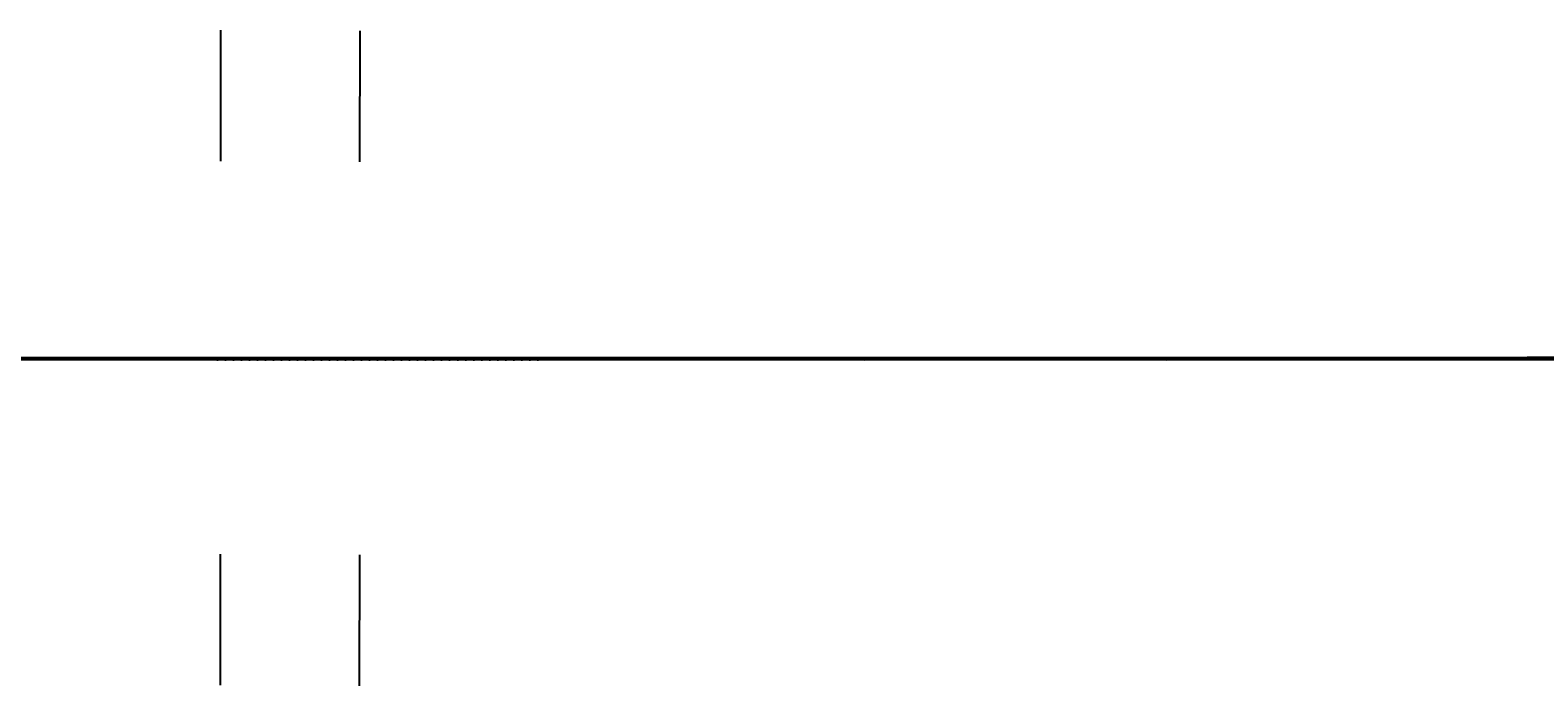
# Model space of a CAD drawing. Header units: millimetres. Extents: x -12354389001 to 271431, y -126469 to 48347.
# Tile 37 of 79: x -12338559359 to -12338174488, y -126124 to 41192. Entities that reach past the tile are written whole.
import ezdxf
from ezdxf.enums import TextEntityAlignment as Align

# ---------------------------------------------------------------- set-up
doc = ezdxf.new("R2010")
doc.units = ezdxf.units.MM
for name, pattern in [('1', [0]), ('4', [5, 3, -2]), ('BGS', [10, 0, 10])]:
    doc.linetypes.add(name, pattern=pattern)
doc.layers.get('0').update_dxf_attribs({"lineweight": 9})
doc.layers.add('00 opisy', color=7, linetype='Continuous', lineweight=25)
doc.layers.add('EBUPP', color=7, linetype='1', lineweight=30)
for name, color, linetype in [('EADOD', 7, 'Continuous'), ('EBTPO', 4, '4'), ('EBUOA', 7, 'Continuous'), ('EBUPO', 5, '4'), ('EDZPD', 3, '1'), ('EDZTD', 3, 'Continuous'), ('SDROK', 7, 'Continuous'), ('SDRPK', 7, '1'), ('SZOPO', 7, 'BGS'), ('SZZPZ', 102, 'Continuous'), ('UCCPOR', 6, '1'), ('UEEOO', 1, 'Continuous'), ('UEEPA', 1, '1'), ('UEEPON', 1, '1'), ('UEETO', 1, 'Continuous'), ('UGGPOR', 2, '1'), ('UKKOA', 7, 'Continuous'), ('UKKOO', 1, 'Continuous'), ('UKKPA', 1, '1'), ('UKKPB', 1, '1'), ('UKKTO', 1, 'Continuous'), ('UTTPO', 1, '1'), ('UWWOO', 5, 'Continuous'), ('UWWPA', 5, '1'), ('UWWPO', 5, '4'), ('UWWTO', 5, 'Continuous'), ('WUKOS', 7, 'Continuous'), ('WUKPS', 7, '1'), ('ZAKRES', 2, '1')]:
    doc.layers.add(name, color=color, linetype=linetype)
doc.styles.get("Standard").update_dxf_attribs({"font": 'arial.ttf'})

# ---------------------------------------------------------------- blocks, each defined once
blk = doc.blocks.new('GRO')
blk.add_circle((0, 0), 0.09)
blk = doc.blocks.new('BUJ')
blk.add_circle((0, 0), 0.35)
blk = doc.blocks.new('SLS')
blk.add_circle((0, 0), 0.35)
blk = doc.blocks.new('DLI')
blk.add_circle((0, 0), 0.09)
for centre, start, end in [((0, 0.750093), 30.14144, 149.85856), ((-0.713298, 0.231779), 102.145781, 221.858708), ((0.713298, 0.231779), 318.141292, 77.854219), ((-0.440797, -0.606751), 174.149498, 293.852913), ((0.440797, -0.606751), 246.147087, 5.850502)]:
    blk.add_arc(centre, 0.75, start, end)
blk = doc.blocks.new('TRA')
for p, q in [((-5.5, 2.7539), (-5.5, 1.7539)), ((-4.5, 2.7539), (-4.5, 1.7539)), ((4.5, 2.7539), (4.5, 1.7539)), ((5.5, 2.7539), (5.5, 1.7539)), ((-0.5, -2.2461), (-0.5, -3.2461)), ((0.5, -2.2461), (0.5, -3.2461))]:
    blk.add_line(p, q)
blk = doc.blocks.new('PNN')
for p, q in [((5.2, 0), (4.0686, 1.1314)), ((1.2, 0), (9.2, 0)), ((5.2, 0), (4.0686, -1.1314))]:
    blk.add_line(p, q)
blk = doc.blocks.new('LAT')
for p, q in [((0, 1.2), (0, 2)), ((-2, 0), (-1.2, 0)), ((1.2, 0), (2, 0)), ((0, -1.2), (0, -2))]:
    blk.add_line(p, q)
blk = doc.blocks.new('KRA')
for p, q in [((-0.75, -0.3571), (-0.75, 0.3571)), ((-0.75, 0.3571), (0.75, 0.3571)), ((-0.25, -0.3571), (-0.25, 0.3571)), ((0.25, -0.3571), (0.25, 0.3571)), ((0.75, 0.3571), (0.75, -0.3571)), ((0.75, -0.3571), (-0.75, -0.3571))]:
    blk.add_line(p, q)
blk = doc.blocks.new('WLZ')
blk.add_circle((0, 0), 0.4)
blk = doc.blocks.new('HYP')
for p, q in [((0, 1.5), (-0.5303, 0.9697)), ((0, 1.5), (0.5303, 0.9697)), ((0, 0.75), (0, 1.5))]:
    blk.add_line(p, q)
blk.add_circle((0, 0), 0.75)
blk = doc.blocks.new('WSP')
blk.add_circle((0, 0), 0.09)
blk = doc.blocks.new('Wrocławska 82')
at = {"layer": 'EBTPO', "linetype": '1'}
blk.add_line((-295256.83, 33828.57), (-295254.57, 33832.37), dxfattribs=at)
at = {"layer": 'EBUPO', "linetype": '1'}
for p, q in [((-295307.5, 34139.35), (-295257.02, 34120.79)), ((-295261.17, 34109.52), (-295311.65, 34128.08)), ((-295257.02, 34120.79), (-295261.17, 34109.52)), ((-295263.38, 33878.17), (-295263.05, 33879.92)), ((-295263.05, 33879.92), (-295250.49, 33877.52)), ((-295250.82, 33875.77), (-295263.38, 33878.17)), ((-295257.61, 33850.7), (-295258.18, 33848.76))]:
    blk.add_line(p, q, dxfattribs=at)
at = {"layer": 'EBUPP', "linetype": '1'}
for p, q in [((-295255.31, 34094.01), (-295247.81, 34126.35)), ((-295255.31, 34094.01), (-295247.81, 34126.35)), ((-295261.52, 34095.45), (-295254.67, 34124.97)), ((-295254.67, 34124.97), (-295261.52, 34095.45)), ((-295261.52, 34095.45), (-295255.31, 34094.01)), ((-295261.52, 34095.45), (-295255.31, 34094.01)), ((-295252.21, 34081.43), (-295268.41, 34087.31)), ((-295272.81, 34024.77), (-295252.21, 34081.43))]:
    blk.add_line(p, q, dxfattribs=at)
at = {"layer": 'EDZPD', "linetype": '1'}
for p, q in [((-295273.67, 34157.58), (-295220.26, 34142.09)), ((-295276.38, 34146.68), (-295260.21, 34142.36)), ((-295240.09, 34136.93), (-295260.21, 34142.36)), ((-295265.87, 34133.44), (-295254.31, 34130.18)), ((-295255.32, 34125.14), (-295254.31, 34130.18)), ((-295261.23, 34095.56), (-295255.32, 34125.14)), ((-295255.2, 34094.2), (-295261.23, 34095.56)), ((-295245.6, 34092.03), (-295255.2, 34094.2)), ((-295247.45, 33657.67), (-295271.31, 33664.66)), ((-295273.24, 33656.26), (-295255.28, 33651.34)), ((-295255.28, 33651.34), (-295262.58, 33630.76)), ((-295255.28, 33651.34), (-295254.66, 33650.79)), ((-295257.29, 33629.59), (-295254.66, 33650.79))]:
    blk.add_line(p, q, dxfattribs=at)
at = {"layer": 'SDROK'}
for p, q in [((-295260.1489, 33784.1975), (-295259.5305, 33784.3921)), ((-295259.5305, 33784.3921), (-295256.5991, 33784.3921))]:
    blk.add_line(p, q, dxfattribs=at)
at = {"layer": 'SDRPK', "linetype": '1'}
for p, q in [((-295269.44, 34150.11), (-295256.5, 34147.16)), ((-295289.81, 34148.57), (-295257.88, 34139.95)), ((-295256.5, 34147.16), (-295253.2, 34146.57)), ((-295257.88, 34139.95), (-295218.04, 34128.89)), ((-295233.89, 34127.44), (-295278.25, 34139.6)), ((-295263.32, 34122.31), (-295262.33, 34125.01)), ((-295262.33, 34125.01), (-295261.6, 34124.75)), ((-295261.6, 34124.75), (-295262.59, 34122.04)), ((-295257.97, 34120.36), (-295256.97, 34123.07)), ((-295256.97, 34123.07), (-295256.25, 34122.8)), ((-295256.25, 34122.8), (-295257.24, 34120.1)), ((-295262.59, 34122.04), (-295263.32, 34122.31)), ((-295257.24, 34120.1), (-295257.97, 34120.36)), ((-295262.54, 34107.68), (-295261.55, 34110.39)), ((-295261.55, 34110.39), (-295260.82, 34110.12)), ((-295260.82, 34110.12), (-295261.81, 34107.42)), ((-295263.55, 34098.57), (-295261.17, 34109.52)), ((-295261.81, 34107.42), (-295262.54, 34107.68)), ((-295274.37, 34102.43), (-295263.55, 34098.57)), ((-295265.13, 34096.52), (-295255.91, 34092.68)), ((-295255.91, 34092.68), (-295236.34, 34084.57)), ((-295258.89, 34087.45), (-295270.65, 34092.17)), ((-295238.53, 34079.74), (-295258.89, 34087.45)), ((-295252.77, 34053.32), (-295258.65, 34039.23)), ((-295258.65, 34039.23), (-295254.79, 34037.52)), ((-295263.52, 34000), (-295251.35, 34007.65)), ((-295272.55, 33994.32), (-295263.52, 34000)), ((-295230.8, 33970.25), (-295268.66, 33984.09)), ((-295259.25, 33791.71), (-295259.54, 33790.69)), ((-295257.23, 33791.14), (-295259.25, 33791.71)), ((-295257.52, 33790.11), (-295257.23, 33791.14)), ((-295259.54, 33790.68), (-295257.52, 33790.11)), ((-295255.75, 33782.95), (-295253.61, 33789.09)), ((-295253.17, 33788.93), (-295256.42, 33779.6)), ((-295263.3, 33784.93), (-295263.1, 33785.51)), ((-295263.1, 33785.51), (-295255.75, 33782.95)), ((-295262.31, 33784.58), (-295263.3, 33784.93)), ((-295263.22, 33781.97), (-295262.31, 33784.58)), ((-295262.78, 33781.81), (-295261.86, 33784.43)), ((-295261.86, 33784.43), (-295259.1, 33783.47)), ((-295259.1, 33783.47), (-295260.01, 33780.85)), ((-295259.48, 33780.67), (-295258.61, 33783.16)), ((-295258.61, 33783.16), (-295255.93, 33782.23)), ((-295255.93, 33782.23), (-295256.8, 33779.73)), ((-295256.42, 33779.6), (-295263.22, 33781.97)), ((-295266.84, 33772.87), (-295258.31, 33769.71)), ((-295264.66, 33750), (-295258.31, 33769.71)), ((-295268.41, 33767.95), (-295259.78, 33765.18)), ((-295269.91, 33763.27), (-295261.31, 33760.52)), ((-295271.39, 33758.63), (-295262.81, 33755.88)), ((-295258.2, 33658.4), (-295269.36, 33661.54)), ((-295251.43, 33655.41), (-295258.2, 33658.4)), ((-295267.69, 33658.07), (-295254.3, 33652.98)), ((-295255.08, 33648.69), (-295256.64, 33644.32)), ((-295256.64, 33644.32), (-295261.46, 33630.39)), ((-295259.14, 33629.67), (-295256.44, 33637.58))]:
    blk.add_line(p, q, dxfattribs=at)
at = {"layer": 'SDRPK', "linetype": '4'}
for p, q in [((-295275.03, 34146.38), (-295249.89, 34139.56)), ((-295268.1, 34088.15), (-295251.09, 34082)), ((-295251.09, 34082), (-295272.28, 34023.67)), ((-295253.75, 34000), (-295261.82, 33994.51)), ((-295261.82, 33994.51), (-295259.7, 33992.71)), ((-295280.98, 33994.16), (-295252.71, 33984.11)), ((-295259.7, 33992.71), (-295258.83, 33986.33)), ((-295256.99, 33852.34), (-295271.8, 33857.35)), ((-295248.62, 33824.6), (-295256.04, 33811.53)), ((-295263.71, 33822.49), (-295275.15, 33796.4)), ((-295262.79, 33822.08), (-295263.71, 33822.49)), ((-295274.22, 33795.96), (-295262.79, 33822.08)), ((-295259.54, 33813.27), (-295262.34, 33807.32)), ((-295256.04, 33811.53), (-295259.01, 33805.54)), ((-295262.37, 33807.27), (-295262.86, 33806.22)), ((-295262.86, 33806.22), (-295270.75, 33788.37)), ((-295268.16, 33787.13), (-295262.67, 33798)), ((-295256.11, 33793.01), (-295240.87, 33789.2))]:
    blk.add_line(p, q, dxfattribs=at)
for centre, radius, start, end in [((-295252.0398, 33802.7442), 7.51, 158.14395, 257.22836), ((-295254.2324, 33802.3022), 9.48, 206.98903, 258.57669)]:
    blk.add_arc(centre, radius, start, end, dxfattribs=at)
at = {"layer": 'SDRPK', "linetype": '1'}
for centre, radius, start, end in [((-295258.699, 33650.7211), 4.15, 330.69786, 41.48236), ((-295253.112, 33634.1488), 4.78, 75.18799, 134.12551)]:
    blk.add_arc(centre, radius, start, end, dxfattribs=at)
at = {"layer": 'SZOPO', "linetype": 'BGS'}
for p, q in [((-295225.27, 34121.86), (-295293.65, 34140.93)), ((-295245.62, 34091.98), (-295255.31, 34094.01)), ((-295253.47, 33976.2), (-295266.28, 33941.43)), ((-295255.84, 33936.92), (-295229.78, 33928.16)), ((-295241.67, 33900.58), (-295268.21, 33909.26)), ((-295256.7, 33649.57), (-295309.18, 33669.31)), ((-295273.47, 33665.68), (-295250.22, 33658.36)), ((-295287.74, 33661.01), (-295262.53, 33651.62)), ((-295262.53, 33651.62), (-295256.86, 33649.39)), ((-295263.09, 33630.92), (-295256.16, 33650.25))]:
    blk.add_line(p, q, dxfattribs=at)
at = {"layer": 'UCCPOR', "linetype": '1'}
for p, q in [((-295260.64, 34000), (-295280.33, 34006.95)), ((-295263.34, 34000), (-295281.45, 34006.39)), ((-295232.98, 33989.28), (-295263.34, 34000)), ((-295233.52, 33990.42), (-295260.64, 34000))]:
    blk.add_line(p, q, dxfattribs=at)
at = {"layer": 'UEEPON', "linetype": '1'}
for p, q in [((-295264.46, 34145.85), (-295254.43, 34142.75)), ((-295266.97, 34134.54), (-295253.48, 34130.83)), ((-295273.72, 34130.81), (-295261.15, 34127.17)), ((-295261.15, 34127.17), (-295252.97, 34125.46)), ((-295271.22, 34099.83), (-295260.57, 34091.96)), ((-295260.57, 34091.96), (-295258.31, 34090.29)), ((-295258.31, 34090.29), (-295249.49, 34083.71)), ((-295262.47, 33980.69), (-295281.74, 33987.88)), ((-295279.07, 33984.19), (-295257.06, 33976.15)), ((-295246.7, 33974.75), (-295261.97, 33980.69)), ((-295257.06, 33976.15), (-295253.24, 33976.77)), ((-295254.88, 33636.8), (-295255.75, 33634.13)), ((-295255.75, 33634.13), (-295257.03, 33630.19)), ((-295257.03, 33630.19), (-295257.41, 33629.03))]:
    blk.add_line(p, q, dxfattribs=at)
at = {"layer": 'UEETO'}
for p, q in [((-295258.0749, 34129.5058), (-295250.047, 34127.3759)), ((-295266.709, 34087.5266), (-295258.4033, 34087.5266))]:
    blk.add_line(p, q, dxfattribs=at)
at = {"layer": 'UGGPOR', "linetype": '1'}
for p, q in [((-295269.24, 34144.02), (-295249.8, 34138.76)), ((-295278.91, 34139.76), (-295260.93, 34134.92)), ((-295260.93, 34134.92), (-295239.83, 34129.14))]:
    blk.add_line(p, q, dxfattribs=at)
at = {"layer": 'UKKOA'}
for p, q in [((-295260.72, 34028.32), (-295259.9708, 34028.83)), ((-295259.9708, 34028.83), (-295253.8474, 34028.83)), ((-295259.43, 34022.89), (-295258.3908, 34020.91)), ((-295258.3908, 34020.91), (-295252.1371, 34020.91))]:
    blk.add_line(p, q, dxfattribs=at)
at = {"layer": 'UKKPB', "linetype": '1'}
for p, q in [((-295266.81, 34149.34), (-295261.46, 34147.8)), ((-295261.46, 34147.8), (-295259.25, 34147.16)), ((-295259.25, 34147.16), (-295257.92, 34146.77)), ((-295257.92, 34146.77), (-295251.13, 34144.74)), ((-295279.98, 34100.46), (-295260.36, 34100.44)), ((-295257.73, 34027.09), (-295260.46, 34028.15)), ((-295257.22, 34026.89), (-295257.73, 34027.09)), ((-295254.95, 34026), (-295257.22, 34026.89))]:
    blk.add_line(p, q, dxfattribs=at)
at = {"layer": 'UKKTO'}
for p, q in [((-295260.72, 34028.32), (-295260.2898, 34028.6591)), ((-295260.2898, 34028.6591), (-295250.8984, 34028.6591))]:
    blk.add_line(p, q, dxfattribs=at)
at = {"layer": 'UTTPO', "linetype": '1'}
for p, q in [((-295266.08, 33998.75), (-295262.49, 33995.61)), ((-295262.49, 33995.61), (-295259.75, 33995.66)), ((-295259.75, 33995.66), (-295245.91, 33989.98))]:
    blk.add_line(p, q, dxfattribs=at)
at = {"layer": 'UWWPO', "linetype": '1'}
for p, q in [((-295261.59, 34094.94), (-295295.34, 34106.51)), ((-295253.73, 34092.88), (-295261.59, 34094.94)), ((-295269.84, 33959.65), (-295190.45, 33928.95))]:
    blk.add_line(p, q, dxfattribs=at)
at = {"layer": 'UWWTO'}
for p, q in [((-295258.21, 34025.54), (-295257.3856, 34022.9569)), ((-295257.3856, 34022.9569), (-295249.08, 34022.9569))]:
    blk.add_line(p, q, dxfattribs=at)
at = {"layer": 'WUKPS', "linetype": '1'}
for p, q in [((-295272.72, 34132.01), (-295254.32, 34126.5)), ((-295254.65, 34125.1), (-295274.91, 34131.38)), ((-295263.12, 34129.14), (-295263.31, 34128.49)), ((-295261.2, 34128.56), (-295261.6, 34127.25)), ((-295259.29, 34127.99), (-295259.49, 34127.32)), ((-295257.37, 34127.42), (-295257.78, 34126.07)), ((-295255.46, 34126.84), (-295255.66, 34126.16)), ((-295254.76, 34054.15), (-295261.07, 34039.94)), ((-295255.8, 34051.81), (-295253.78, 34050.91)), ((-295256.61, 34049.98), (-295255.58, 34049.53)), ((-295257.42, 34048.16), (-295255.32, 34047.22)), ((-295258.23, 34046.33), (-295257.16, 34045.85)), ((-295259.04, 34044.5), (-295256.86, 34043.53)), ((-295259.86, 34042.67), (-295258.74, 34042.18)), ((-295260.67, 34040.84), (-295258.4, 34039.84)), ((-295261.07, 34039.94), (-295266.65, 34027.35)), ((-295263.92, 34026.51), (-295258.65, 34039.23)), ((-295261.48, 34039.02), (-295260.32, 34038.5)), ((-295262.29, 34037.19), (-295259.93, 34036.14)), ((-295263.1, 34035.36), (-295261.9, 34034.83)), ((-295263.91, 34033.53), (-295261.46, 34032.44)), ((-295264.72, 34031.7), (-295263.47, 34031.15)), ((-295265.53, 34029.87), (-295262.99, 34028.75)), ((-295269.75, 34012.61), (-295263.92, 34026.51)), ((-295263.74, 33940.44), (-295262.51, 33943.98)), ((-295262.51, 33943.98), (-295254.28, 33941.13)), ((-295266.66, 33929.68), (-295261.72, 33943.7)), ((-295266.04, 33941.35), (-295263.74, 33940.44)), ((-295254.28, 33941.13), (-295255.76, 33937.15)), ((-295259.12, 33927.02), (-295255.73, 33936.62)), ((-295255.91, 33936.68), (-295229.86, 33927.92)), ((-295262.89, 33928.35), (-295260.41, 33935.37)), ((-295225.73, 33915.24), (-295272.27, 33931.66)), ((-295255.35, 33925.69), (-295253.64, 33930.52)), ((-295271.08, 33929.26), (-295240.91, 33918.44)), ((-295263.12, 33926.41), (-295267.64, 33913.83)), ((-295259.36, 33925.06), (-295261.59, 33918.82)), ((-295255.59, 33923.7), (-295260.03, 33911.35)), ((-295275.29, 33916.33), (-295250.69, 33908.3)), ((-295261.98, 33911.99), (-295262.64, 33909.95)), ((-295258.17, 33910.75), (-295259.5, 33906.68)), ((-295268.14, 33909.5), (-295241.6, 33900.82)), ((-295254.37, 33909.5), (-295255.04, 33907.47)), ((-295256.72, 33851.88), (-295252.39, 33865.88)), ((-295249.39, 33849.89), (-295256.41, 33852.89)), ((-295258.32, 33846.69), (-295256.72, 33851.88)), ((-295248.9, 33851.04), (-295255.06, 33836.59)), ((-295260.53, 33835.96), (-295258.32, 33846.69)), ((-295252.53, 33842.54), (-295258.52, 33845.09)), ((-295254.09, 33838.86), (-295256.56, 33839.91)), ((-295260.43, 33831.72), (-295271.81, 33837.18)), ((-295255.06, 33836.59), (-295253.09, 33835.42)), ((-295259.78, 33834.95), (-295260.53, 33835.96)), ((-295259.78, 33834.95), (-295260.43, 33831.76)), ((-295251.87, 33831.2), (-295259.48, 33834.95)), ((-295262.93, 33831.09), (-295272.59, 33834.49)), ((-295263.64, 33831.34), (-295263.35, 33832.17)), ((-295261.78, 33830.61), (-295261.16, 33832.07)), ((-295260.1, 33824.91), (-295273.98, 33831.96)), ((-295256.9, 33828.53), (-295260.43, 33831.72)), ((-295251.87, 33831.2), (-295256.9, 33828.53)), ((-295256.9, 33828.53), (-295262.93, 33831.09)), ((-295259.94, 33829.82), (-295259.72, 33830.35)), ((-295261.3, 33824.54), (-295274.6, 33830.26)), ((-295258.1, 33829.04), (-295257.92, 33829.46)), ((-295263.23, 33826.5), (-295263.7, 33825.57)), ((-295254.68, 33826.36), (-295261.74, 33814.63)), ((-295257.85, 33823.38), (-295254.68, 33826.36)), ((-295251.57, 33826.03), (-295259.54, 33813.27)), ((-295261.45, 33825.59), (-295261.65, 33825.19)), ((-295255.58, 33825.51), (-295255.34, 33825.26)), ((-295265.21, 33814.62), (-295260.1, 33824.91)), ((-295256.31, 33824.83), (-295256.09, 33824.6)), ((-295265.21, 33814.62), (-295261.3, 33824.54)), ((-295257.04, 33824.14), (-295256.41, 33823.48)), ((-295257.77, 33823.46), (-295257.36, 33823.02)), ((-295261.64, 33814.79), (-295257.85, 33823.38)), ((-295261.21, 33822.68), (-295261.9, 33823.02)), ((-295258.21, 33822.57), (-295257.22, 33822.13)), ((-295258.61, 33821.65), (-295258.18, 33821.46)), ((-295262.1, 33820.89), (-295262.36, 33821.02)), ((-295259.02, 33820.74), (-295258.26, 33820.41)), ((-295259.42, 33819.82), (-295259.1, 33819.68)), ((-295262.99, 33819.1), (-295263.37, 33819.29)), ((-295259.83, 33818.91), (-295259.3, 33818.68)), ((-295259.19, 33800.41), (-295248.6, 33818.86)), ((-295248.6, 33818.86), (-295257.15, 33801.3)), ((-295260.23, 33818), (-295260.03, 33817.9)), ((-295263.88, 33817.31), (-295263.99, 33817.36)), ((-295260.63, 33817.08), (-295260.34, 33816.95)), ((-295261.04, 33816.17), (-295260.95, 33816.13)), ((-295261.44, 33815.25), (-295261.38, 33815.22)), ((-295254.29, 33807.17), (-295255.09, 33807.56)), ((-295255.16, 33805.37), (-295255.62, 33805.6)), ((-295256.04, 33803.57), (-295257.08, 33804.08)), ((-295256.91, 33801.77), (-295257.5, 33802.06)), ((-295257.15, 33801.3), (-295252.76, 33796.64)), ((-295252.88, 33796.77), (-295259.19, 33800.41)), ((-295256.14, 33800.23), (-295257.17, 33799.25)), ((-295254.77, 33798.77), (-295255.07, 33798.49)), ((-295263.1, 33785.51), (-295265.71, 33780.57)), ((-295262.53, 33784.13), (-295263.62, 33784.53)), ((-295260.69, 33783.49), (-295262.04, 33783.93)), ((-295260.53, 33783.96), (-295261.39, 33781.39)), ((-295262.87, 33783.19), (-295263.48, 33783.41)), ((-295263.22, 33782.25), (-295264.56, 33782.74)), ((-295261.01, 33782.54), (-295261.69, 33782.76)), ((-295255.11, 33778.53), (-295255.28, 33782.74)), ((-295257.2, 33782.67), (-295257.99, 33780.19)), ((-295255.36, 33782.48), (-295255.31, 33782.46)), ((-295257.35, 33782.19), (-295256.09, 33781.78)), ((-295261.32, 33781.59), (-295262.7, 33782.04)), ((-295262.81, 33781.67), (-295263.09, 33780.84)), ((-295255.66, 33781.52), (-295255.22, 33781.39)), ((-295261.86, 33781.35), (-295262.39, 33779.77)), ((-295257.66, 33781.24), (-295257.04, 33781.04)), ((-295260.92, 33781.03), (-295261.17, 33780.29)), ((-295259.97, 33780.72), (-295260.44, 33779.31)), ((-295265.71, 33780.57), (-295258.37, 33778.81)), ((-295255.96, 33780.57), (-295255.57, 33780.45)), ((-295259.02, 33780.4), (-295259.24, 33779.74)), ((-295257.96, 33780.28), (-295256.74, 33779.89)), ((-295258.07, 33780.08), (-295258.49, 33778.84)), ((-295257.12, 33779.76), (-295257.29, 33779.25)), ((-295256.26, 33779.61), (-295255.14, 33779.26)), ((-295258.37, 33778.81), (-295255.11, 33778.53))]:
    blk.add_line(p, q, dxfattribs=at)
at = {"layer": 'ZAKRES', "linetype": '1'}
for p, q in [((-295300.47, 34143.21), (-295254.32, 34130.17)), ((-295247.75, 33657.78), (-295271.53, 33664.76))]:
    blk.add_line(p, q, dxfattribs=at)
at = {"layer": 'EADOD'}
for p in [(-295260.21, 34142.36), (-295255.32, 34125.14), (-295261.23, 34095.56), (-295255.2, 34094.2)]:
    blk.add_blockref('GRO', p, dxfattribs=at)
at = {"layer": 'EBUOA'}
for p in [(-295262.79, 34122.56), (-295257.43, 34120.62), (-295261.37, 34109.96), (-295262.86, 33879.64), (-295263.1, 33878.38), (-295257.86, 33850.7), (-295258.43, 33848.76)]:
    blk.add_blockref('BUJ', p, dxfattribs=at)
at = {"layer": 'SDROK'}
blk.add_blockref('SLS', (-295256.87, 33828.51), dxfattribs=at)
at = {"layer": 'SZZPZ'}
for name, p in [('TRA', (-295257.9, 34140.62)), ('DLI', (-295256.15, 34140.88)), ('DLI', (-295257.08, 34129.46)), ('DLI', (-295265.25, 34101.31)), ('TRA', (-295251.36, 34092.03)), ('TRA', (-295269.16, 34089.95)), ('TRA', (-295262.02, 34087.21)), ('TRA', (-295252.44, 34083.9)), ('TRA', (-295255.39, 34058.31)), ('TRA', (-295259.06, 34050.1)), ('DLI', (-295258.89, 34046.81)), ('DLI', (-295261.43, 34040.84)), ('TRA', (-295265.58, 34034.21)), ('TRA', (-295255.62, 34010.22)), ('TRA', (-295265.13, 34006.41)), ('DLI', (-295258.15, 33971.73)), ('DLI', (-295253.89, 33971.73)), ('DLI', (-295259.87, 33968.41)), ('TRA', (-295267.18, 33964.94)), ('DLI', (-295257.57, 33961.64)), ('DLI', (-295262.49, 33960.48)), ('DLI', (-295264.7, 33956.84)), ('DLI', (-295262.9, 33952.61)), ('DLI', (-295264.86, 33950.46)), ('TRA', (-295257.06, 33947.78)), ('TRA', (-295267.04, 33893.87)), ('TRA', (-295252.96, 33889.8)), ('TRA', (-295269.24, 33879.43)), ('TRA', (-295260, 33862.35)), ('TRA', (-295266.74, 33839.42)), ('DLI', (-295263.83, 33825.06)), ('TRA', (-295266.56, 33803.69)), ('TRA', (-295253.12, 33801)), ('TRA', (-295252.41, 33730.62)), ('TRA', (-295262.44, 33716.87)), ('TRA', (-295252.36, 33693.5)), ('TRA', (-295260.33, 33676.96)), ('TRA', (-295251.68, 33637.48)), ('TRA', (-295250.59, 33632.01))]:
    blk.add_blockref(name, p, dxfattribs=at)
at = {"layer": 'UEEOO', "rotation": 344.889999}
blk.add_blockref('PNN', (-295263.07, 34142.75), dxfattribs=at)
at = {"layer": 'UEEPA', "rotation": 89.99999900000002}
for p in [(-295263.07, 34142.75), (-295262.22, 33980.69)]:
    blk.add_blockref('LAT', p, dxfattribs=at)
at = {"layer": 'UEEPA'}
for p in [(-295263.07, 34142.75), (-295262.22, 33980.69)]:
    blk.add_blockref('SLS', p, dxfattribs=at)
at = {"layer": 'UKKPA', "rotation": 348.53}
blk.add_blockref('KRA', (-295254.34, 34147.13), dxfattribs=at)
at = {"layer": 'UKKPA'}
for p in [(-295260.72, 34028.32), (-295254.72, 34025.81), (-295259.43, 34022.89)]:
    blk.add_blockref('WLZ', p, dxfattribs=at)
at = {"layer": 'UWWPA'}
blk.add_blockref('HYP', (-295258.21, 34025.54), dxfattribs=at)
at = {"layer": 'WUKOS'}
for p in [(-295257.86, 34121.39), (-295261.1, 34109.16), (-295263.68, 34098.48), (-295261.63, 34095.29), (-295255.32, 34093.91), (-295258.88, 34087.44), (-295263.44, 34050.03), (-295261.01, 34040.38), (-295258.79, 34039.37), (-295258.51, 34039.22), (-295263.8, 34026.58), (-295261.89, 33994.53), (-295258.67, 33986.4), (-295262.27, 33980.62), (-295262.48, 33944.18), (-295255.62, 33937.24), (-295260.26, 33926.21), (-295262.95, 33880.11), (-295256.66, 33852.57), (-295257.85, 33850.69), (-295258.48, 33848.73), (-295260.48, 33836.1), (-295262.03, 33832.74), (-295262.9, 33830.82), (-295256.48, 33828.47), (-295264.17, 33825.23), (-295259.96, 33824.97), (-295257.95, 33823.44), (-295261.46, 33814.62), (-295259.39, 33813.21), (-295256.05, 33811.84), (-295256.91, 33801.3), (-295259.42, 33800.32), (-295262.81, 33798.18), (-295259.64, 33790.58), (-295257.44, 33789.97), (-295263.14, 33785.64), (-295255.16, 33782.72), (-295263.16, 33781.89), (-295258.13, 33769.77), (-295261.06, 33760.35), (-295264.01, 33751.3), (-295255.89, 33653.32), (-295255.89, 33653.29), (-295256.05, 33650.37)]:
    blk.add_blockref('WSP', p, dxfattribs=at)
at = {"layer": 'EDZTD', "oblique": 15}
for s, p in [('474/1', (-295255.67, 34137.07)), ('475/119', (-295276.16, 33721.59))]:
    blk.add_text(s, height=2.5, dxfattribs=at).set_placement(p, align=Align.TOP_LEFT)
at = {"layer": 'SDROK', "oblique": 15}
for s, height, rotation, p in [('ch.asf', 1.5, 344.67, (-295263.95, 34134.01)), ('szlab.', 1.8, 59.26, (-295257.01, 33828.97)), ('bet.', 1.5, 345.55597, (-295259.34, 33790.68)), ('ch. asf.', 1.5, 70.89, (-295255.78, 33639.81))]:
    blk.add_text(s, height=height, rotation=rotation, dxfattribs=at).set_placement(p)
for s, p in [('tryl.', (-295255.34, 33992.29)), ('bet.', (-295259.4, 33784.89))]:
    blk.add_text(s, height=1.5, dxfattribs=at).set_placement(p)
at = {"layer": 'UEEOO', "oblique": 15}
for rotation, p in [(323.53, (-295259.18, 34092.28)), (71.95999, (-295255.22, 33639.35))]:
    blk.add_text('eNA', height=1.8, rotation=rotation, dxfattribs=at).set_placement(p, align=Align.TOP_LEFT)
at = {"layer": 'UEETO', "oblique": 15}
blk.add_text('921c-4-2', height=1.5, rotation=345.141, dxfattribs=at).set_placement((-295249.4, 34127.72), align=Align.RIGHT)
blk.add_text('1-1.3/8', height=1.5, rotation=323.79165, dxfattribs=at).set_placement((-295257.38, 34090.73), align=Align.TOP_LEFT)
blk.add_text('921c-4-5', height=1.5, dxfattribs=at).set_placement((-295266.57, 34088.03))
at = {"layer": 'UKKOA', "oblique": 15}
blk.add_text('216.69', height=1.8, dxfattribs=at).set_placement((-295259.81, 34029.43))
for s, p in [('k', (-295261.25, 34030.16)), ('ndn', (-295259.34, 34029.07)), ('k', (-295259.3, 34024.35)), ('216.78', (-295258.23, 34023.31)), ('214.80', (-295258.41, 34021.9))]:
    blk.add_text(s, height=1.8, dxfattribs=at).set_placement(p, align=Align.TOP_LEFT)
blk.add_text('k', height=1.8, rotation=338.63, dxfattribs=at).set_placement((-295257.19, 34028.16), align=Align.TOP_LEFT)
at = {"layer": 'UKKOO', "oblique": 15}
blk.add_text('k300', height=1.8, rotation=343.93, dxfattribs=at).set_placement((-295261.6, 34147.62), align=Align.TOP_LEFT)
blk.add_text('ndn', height=1.8, dxfattribs=at).set_placement((-295261.44, 34023.31), align=Align.TOP_LEFT)
at = {"layer": 'UKKTO', "oblique": 15}
blk.add_text('921c-4-54', height=1.5, dxfattribs=at).set_placement((-295260.16, 34029.16))
blk.add_text('1-1.1/110', height=1.5, rotation=339.69737, dxfattribs=at).set_placement((-295259.14, 34028.67), align=Align.TOP_LEFT)
at = {"layer": 'UWWOO', "oblique": 15}
blk.add_text('ndn', height=1.8, dxfattribs=at).set_placement((-295260.58, 34024.99))
at = {"layer": 'UWWTO', "oblique": 15}
blk.add_text('921c-4-8', height=1.5, dxfattribs=at).set_placement((-295257.25, 34024.96), align=Align.TOP_LEFT)
at = {"layer": 'WUKOS', "oblique": 15}
for s, p in [('219.18', (-295268.82, 34151.02)), ('218.09', (-295261.24, 34108.05)), ('218.00', (-295270.78, 34097.59)), ('218.14', (-295263.94, 34097.3)), ('218.09', (-295265.6, 34094.11)), ('218.08', (-295259.52, 34092.96)), ('217.90', (-295270.9, 34092.57)), ('217.87', (-295258.72, 34087.89)), ('217.89', (-295267.96, 34087.71)), ('217.58', (-295263.07, 34050.11)), ('217.08', (-295269.44, 33998.19)), ('216.63', (-295265.96, 33993.36)), ('216.56', (-295258.28, 33986.63)), ('215.94', (-295266.75, 33979.51)), ('217.02', (-295257.7, 33976.51)), ('216.62', (-295258.1, 33955.44)), ('216.63', (-295262.09, 33944.21)), ('217.00', (-295265.53, 33941.54)), ('216.96', (-295255.36, 33937.42)), ('211.12', (-295262.82, 33880.29)), ('211.10', (-295257.21, 33868.37)), ('211.09', (-295258.19, 33865.45)), ('211.07', (-295256.05, 33852.85)), ('211.04', (-295261.82, 33849.87)), ('210.98', (-295262.54, 33847.5)), ('213.09', (-295256.19, 33828.5)), ('212.06', (-295270.39, 33823.23)), ('212.04', (-295267.48, 33820)), ('211.86', (-295269.61, 33814.9)), ('212.34', (-295256.71, 33801.33)), ('212.60', (-295260.17, 33799.1)), ('211.53', (-295266.2, 33798.28)), ('211.54', (-295263.4, 33789.53)), ('211.52', (-295257.58, 33789.13)), ('211.12', (-295266.34, 33785.89)), ('212.62', (-295267.13, 33782.03)), ('211.40', (-295269.81, 33779.19)), ('211.59', (-295266.63, 33773.38)), ('211.53', (-295257.83, 33770.03)), ('211.53', (-295261.19, 33759.16)), ('211.59', (-295264.19, 33750.16)), ('211.50', (-295267.78, 33739.23)), ('211.35', (-295268.89, 33698.95)), ('210.89', (-295255.77, 33650.41))]:
    blk.add_text(s, height=1.8, dxfattribs=at).set_placement(p)
for s, rotation, p in [('217.89', 339.94, (-295261.73, 34122.89)), ('217.83', 65.77001, (-295256.55, 34050.64)), ('217.86', 65.57, (-295260.96, 34040.57)), ('217.17', 68.40999, (-295258.75, 34039.59)), ('217.07', 70.46, (-295257.47, 34038.76)), ('217.81', 67.06999, (-295266.62, 34028.16)), ('217.11', 67.49999, (-295262.77, 34026.09)), ('223.49', 342.44, (-295260.07, 33925.94)), ('212.33', 344.44, (-295267.69, 33909.57)), ('211.99', 345.03, (-295268.4, 33907.76)), ('211.44', 78.71, (-295260.71, 33836.45)), ('211.59', 334.84, (-295265.38, 33834.44)), ('212.86', 335.91, (-295267.01, 33831.42)), ('212.86', 66.87, (-295255.47, 33822.02)), ('213.00', 333.12, (-295263.52, 33826.99)), ('212.32', 338.91, (-295268.48, 33826.2)), ('213.00', 66.96999, (-295259.57, 33819.93)), ('212.05', 59.90001, (-295260.65, 33814.21)), ('212.02', 64.58, (-295264.27, 33814)), ('212.01', 57.69001, (-295258.53, 33812.83)), ('211.46', 348.74, (-295270.73, 33678.12)), ('210.72', 340.79, (-295260.21, 33653.78))]:
    blk.add_text(s, height=1.8, rotation=rotation, dxfattribs=at).set_placement(p)

msp = doc.modelspace()

# ---------------------------------------------------------------- block references
at = {"layer": '00 opisy', "color": 7, "ltscale": 0.5, "xscale": 41788.44072896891, "zscale": 41788.44072896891}
msp.add_blockref('Wrocławska 82', (72579.819, -76527.721), dxfattribs=at)

doc.saveas('drawing.dxf')
